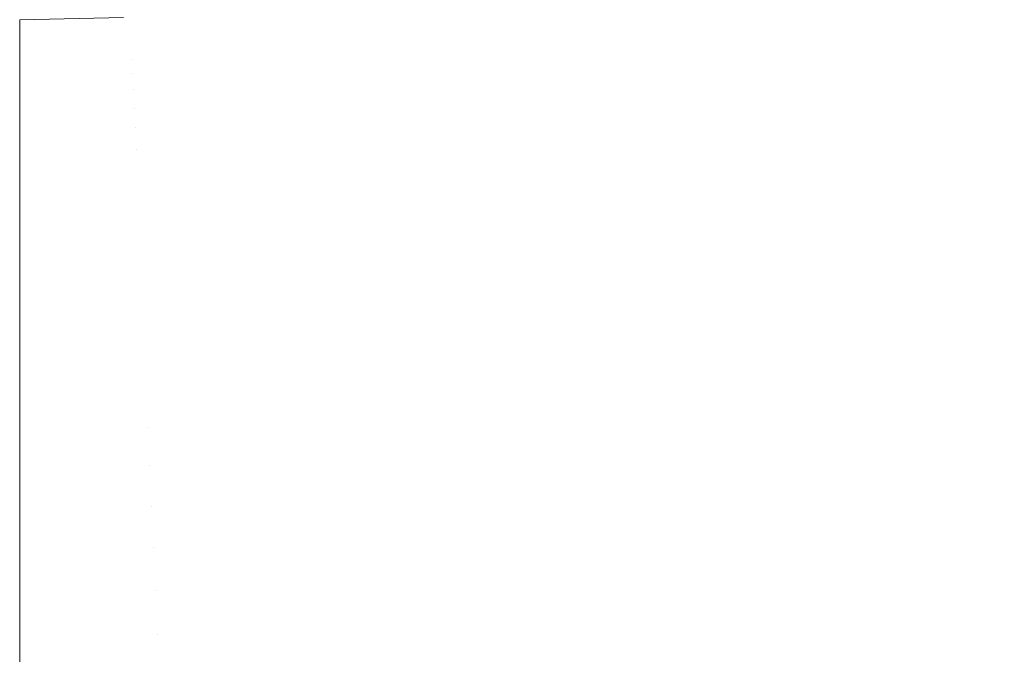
# Model space of a CAD drawing. Header units: centimetres. Extents: x -26 to 27.3, y -25.3 to -23.5.
# Tile 128 of 221: x 9.1825 to 9.2602, y -25.01 to -24.9599. Entities that reach past the tile are written whole.
import ezdxf

# ---------------------------------------------------------------- set-up
doc = ezdxf.new("R2010")
doc.units = ezdxf.units.CM
doc.header["$LTSCALE"] = 2.54
doc.layers.add('Lucido design-1', color=7, linetype='Continuous')

# ---------------------------------------------------------------- blocks, each defined once
blk = doc.blocks.new('Gruppo-4-1')
at = {"color": 7, "linetype": 'Continuous', "lineweight": 9}
blk.add_3dface([(-25.917482, -23.559888, 1050.422055), (-25.917482, -25.159888, 1050.422055), (27.182518, -25.159888, 1050.422055), (27.182518, -23.559888, 1050.422055)], dxfattribs=at)
for points, invisible_edges in [([(9.254503, -24.957666, 1049.677507), (9.245808, -24.960618, 1049.677507), (9.245288, -24.95897, 1049.681161), (9.253913, -24.956043, 1049.681161)], 15), ([(9.264553, -24.957938, 1049.670411), (9.255836, -24.961328, 1049.670411), (9.255145, -24.959429, 1049.673921), (9.263779, -24.956071, 1049.673921)], 15), ([(9.244814, -24.957467, 1049.684879), (9.236137, -24.959996, 1049.684879), (9.235768, -24.958621, 1049.688652), (9.244386, -24.956109, 1049.688652)], 15), ([(9.226534, -24.95843, 1049.696342), (9.217831, -24.960161, 1049.696342), (9.217666, -24.95922, 1049.700245), (9.226327, -24.957498, 1049.700245)], 15), ([(9.235768, -24.958621, 1049.688652), (9.227049, -24.960755, 1049.688652), (9.226774, -24.959516, 1049.692475), (9.23544, -24.957396, 1049.692475)], 15), ([(9.245288, -24.95897, 1049.681161), (9.236545, -24.961519, 1049.681161), (9.236137, -24.959996, 1049.684879), (9.244814, -24.957467, 1049.684879)], 15), ([(9.217666, -24.95922, 1049.700245), (9.208937, -24.960564, 1049.700245), (9.208833, -24.959774, 1049.704179), (9.217527, -24.958436, 1049.704179)], 15), ([(9.226774, -24.959516, 1049.692475), (9.218025, -24.961257, 1049.692475), (9.217831, -24.960161, 1049.696342), (9.226534, -24.95843, 1049.696342)], 15), ([(9.255145, -24.959429, 1049.673921), (9.246372, -24.962407, 1049.673921), (9.245808, -24.960618, 1049.677507), (9.254503, -24.957666, 1049.677507)], 15), ([(9.265381, -24.959938, 1049.666981), (9.256576, -24.963362, 1049.666981), (9.255836, -24.961328, 1049.670411), (9.264553, -24.957938, 1049.670411)], 15), ([(9.20875, -24.959142, 1049.708136), (9.200034, -24.960097, 1049.708136), (9.199992, -24.959621, 1049.71211), (9.208688, -24.958668, 1049.71211)], 15), ([(9.208833, -24.959774, 1049.704179), (9.200089, -24.960732, 1049.704179), (9.200034, -24.960097, 1049.708136), (9.20875, -24.959142, 1049.708136)], 15), ([(9.236137, -24.959996, 1049.684879), (9.227357, -24.962145, 1049.684879), (9.227049, -24.960755, 1049.688652), (9.235768, -24.958621, 1049.688652)], 15), ([(9.245808, -24.960618, 1049.677507), (9.236992, -24.963187, 1049.677507), (9.236545, -24.961519, 1049.681161), (9.245288, -24.95897, 1049.681161)], 15), ([(9.191243, -24.959717, 1049.720083), (9.182518, -24.959907, 1049.720083), (9.182518, -24.959888, 1049.722055), (9.190708, -24.959709, 1049.722055)], 9), ([(9.182518, -24.960002, 1049.717694), (9.182518, -24.959907, 1049.720083), (9.191243, -24.959717, 1049.720083), (9.19125, -24.959875, 1049.716095)], 14), ([(9.19125, -24.959875, 1049.716095), (9.182518, -24.960066, 1049.716095), (9.182518, -24.960002, 1049.717694)], 9), ([(9.182518, -24.960286, 1049.713341), (9.182518, -24.960066, 1049.716095), (9.19125, -24.959875, 1049.716095), (9.191263, -24.960193, 1049.71211)], 14), ([(9.199992, -24.959621, 1049.71211), (9.191263, -24.960193, 1049.71211), (9.19125, -24.959875, 1049.716095), (9.199965, -24.959304, 1049.716095)], 15), ([(9.200034, -24.960097, 1049.708136), (9.191284, -24.96067, 1049.708136), (9.191263, -24.960193, 1049.71211), (9.199992, -24.959621, 1049.71211)], 15), ([(9.208937, -24.960564, 1049.700245), (9.200159, -24.961525, 1049.700245), (9.200089, -24.960732, 1049.704179), (9.208833, -24.959774, 1049.704179)], 15), ([(9.217831, -24.960161, 1049.696342), (9.209062, -24.961511, 1049.696342), (9.208937, -24.960564, 1049.700245), (9.217666, -24.95922, 1049.700245)], 15), ([(9.227049, -24.960755, 1049.688652), (9.218245, -24.962506, 1049.688652), (9.218025, -24.961257, 1049.692475), (9.226774, -24.959516, 1049.692475)], 15), ([(9.255836, -24.961328, 1049.670411), (9.24698, -24.964334, 1049.670411), (9.246372, -24.962407, 1049.673921), (9.255145, -24.959429, 1049.673921)], 15), ([(9.266263, -24.962066, 1049.66364), (9.257364, -24.965526, 1049.66364), (9.256576, -24.963362, 1049.666981), (9.265381, -24.959938, 1049.666981)], 15), ([(9.191263, -24.960193, 1049.71211), (9.182518, -24.960384, 1049.71211), (9.182518, -24.960286, 1049.713341)], 9), ([(9.182518, -24.960757, 1049.709004), (9.182518, -24.960384, 1049.71211), (9.191263, -24.960193, 1049.71211), (9.191284, -24.96067, 1049.708136)], 14), ([(9.191284, -24.96067, 1049.708136), (9.182518, -24.960861, 1049.708136), (9.182518, -24.960757, 1049.709004)], 9), ([(9.182518, -24.961416, 1049.704692), (9.182518, -24.960861, 1049.708136), (9.191284, -24.96067, 1049.708136), (9.191312, -24.961307, 1049.704179)], 14), ([(9.200089, -24.960732, 1049.704179), (9.191312, -24.961307, 1049.704179), (9.191284, -24.96067, 1049.708136), (9.200034, -24.960097, 1049.708136)], 15), ([(9.200159, -24.961525, 1049.700245), (9.191347, -24.962103, 1049.700245), (9.191312, -24.961307, 1049.704179), (9.200089, -24.960732, 1049.704179)], 15), ([(9.209062, -24.961511, 1049.696342), (9.200242, -24.962477, 1049.696342), (9.200159, -24.961525, 1049.700245), (9.208937, -24.960564, 1049.700245)], 15), ([(9.218025, -24.961257, 1049.692475), (9.209207, -24.962614, 1049.692475), (9.209062, -24.961511, 1049.696342), (9.217831, -24.960161, 1049.696342)], 15), ([(9.227357, -24.962145, 1049.684879), (9.218492, -24.963908, 1049.684879), (9.218245, -24.962506, 1049.688652), (9.227049, -24.960755, 1049.688652)], 15), ([(9.236545, -24.961519, 1049.681161), (9.227698, -24.963684, 1049.681161), (9.227357, -24.962145, 1049.684879), (9.236137, -24.959996, 1049.684879)], 15), ([(9.246372, -24.962407, 1049.673921), (9.237477, -24.964999, 1049.673921), (9.236992, -24.963187, 1049.677507), (9.245808, -24.960618, 1049.677507)], 15), ([(9.191312, -24.961307, 1049.704179), (9.182518, -24.961499, 1049.704179), (9.182518, -24.961416, 1049.704692)], 9), ([(9.182518, -24.962262, 1049.700412), (9.182518, -24.961499, 1049.704179), (9.191312, -24.961307, 1049.704179), (9.191347, -24.962103, 1049.700245)], 14), ([(9.200242, -24.962477, 1049.696342), (9.191388, -24.963057, 1049.696342), (9.191347, -24.962103, 1049.700245), (9.200159, -24.961525, 1049.700245)], 15), ([(9.209207, -24.962614, 1049.692475), (9.200339, -24.963585, 1049.692475), (9.200242, -24.962477, 1049.696342), (9.209062, -24.961511, 1049.696342)], 15), ([(9.218245, -24.962506, 1049.688652), (9.209373, -24.963872, 1049.688652), (9.209207, -24.962614, 1049.692475), (9.218025, -24.961257, 1049.692475)], 15), ([(9.236992, -24.963187, 1049.677507), (9.228072, -24.96537, 1049.677507), (9.227698, -24.963684, 1049.681161), (9.236545, -24.961519, 1049.681161)], 15), ([(9.256576, -24.963362, 1049.666981), (9.24763, -24.966398, 1049.666981), (9.24698, -24.964334, 1049.670411), (9.255836, -24.961328, 1049.670411)], 15), ([(9.191347, -24.962103, 1049.700245), (9.182518, -24.962295, 1049.700245), (9.182518, -24.962262, 1049.700412)], 9), ([(9.191388, -24.963057, 1049.696342), (9.182518, -24.96325, 1049.696342), (9.182518, -24.962295, 1049.700245), (9.191347, -24.962103, 1049.700245)], 13), ([(9.227698, -24.963684, 1049.681161), (9.218766, -24.96546, 1049.681161), (9.218492, -24.963908, 1049.684879), (9.227357, -24.962145, 1049.684879)], 15), ([(9.267211, -24.964355, 1049.660343), (9.258211, -24.967854, 1049.660343), (9.257364, -24.965526, 1049.66364), (9.266263, -24.962066, 1049.66364)], 15), ([(9.191388, -24.963057, 1049.696342), (9.191437, -24.964168, 1049.692475), (9.182518, -24.964363, 1049.692475), (9.182518, -24.963299, 1049.696174)], 11), ([(9.182518, -24.963299, 1049.696174), (9.182518, -24.96325, 1049.696342), (9.191388, -24.963057, 1049.696342)], 10), ([(9.200339, -24.963585, 1049.692475), (9.191437, -24.964168, 1049.692475), (9.191388, -24.963057, 1049.696342), (9.200242, -24.962477, 1049.696342)], 15), ([(9.209373, -24.963872, 1049.688652), (9.20045, -24.964849, 1049.688652), (9.200339, -24.963585, 1049.692475), (9.209207, -24.962614, 1049.692475)], 15), ([(9.218492, -24.963908, 1049.684879), (9.209559, -24.965283, 1049.684879), (9.209373, -24.963872, 1049.688652), (9.218245, -24.962506, 1049.688652)], 15), ([(9.24698, -24.964334, 1049.670411), (9.238, -24.966952, 1049.670411), (9.237477, -24.964999, 1049.673921), (9.246372, -24.962407, 1049.673921)], 15), ([(9.20045, -24.964849, 1049.688652), (9.191492, -24.965436, 1049.688652), (9.191437, -24.964168, 1049.692475), (9.200339, -24.963585, 1049.692475)], 15), ([(9.209559, -24.965283, 1049.684879), (9.200574, -24.966267, 1049.684879), (9.20045, -24.964849, 1049.688652), (9.209373, -24.963872, 1049.688652)], 15), ([(9.228072, -24.96537, 1049.677507), (9.219066, -24.967161, 1049.677507), (9.218766, -24.96546, 1049.681161), (9.227698, -24.963684, 1049.681161)], 15), ([(9.237477, -24.964999, 1049.673921), (9.228478, -24.967201, 1049.673921), (9.228072, -24.96537, 1049.677507), (9.236992, -24.963187, 1049.677507)], 15), ([(9.257364, -24.965526, 1049.66364), (9.248323, -24.968595, 1049.66364), (9.24763, -24.966398, 1049.666981), (9.256576, -24.963362, 1049.666981)], 15), ([(9.191437, -24.964168, 1049.692475), (9.191492, -24.965436, 1049.688652), (9.182518, -24.965632, 1049.688652), (9.182518, -24.964525, 1049.691988)], 11), ([(9.182518, -24.964525, 1049.691988), (9.182518, -24.964363, 1049.692475), (9.191437, -24.964168, 1049.692475)], 10), ([(9.218766, -24.96546, 1049.681161), (9.209764, -24.966846, 1049.681161), (9.209559, -24.965283, 1049.684879), (9.218492, -24.963908, 1049.684879)], 15), ([(9.24763, -24.966398, 1049.666981), (9.238561, -24.969042, 1049.666981), (9.238, -24.966952, 1049.670411), (9.24698, -24.964334, 1049.670411)], 15), ([(9.268196, -24.966733, 1049.657194), (9.259092, -24.970274, 1049.657194), (9.258211, -24.967854, 1049.660343), (9.267211, -24.964355, 1049.660343)], 15), ([(9.200574, -24.966267, 1049.684879), (9.191554, -24.966858, 1049.684879), (9.191492, -24.965436, 1049.688652), (9.20045, -24.964849, 1049.688652)], 15), ([(9.209764, -24.966846, 1049.681161), (9.200711, -24.967837, 1049.681161), (9.200574, -24.966267, 1049.684879), (9.209559, -24.965283, 1049.684879)], 15), ([(9.228478, -24.967201, 1049.673921), (9.219392, -24.969009, 1049.673921), (9.219066, -24.967161, 1049.677507), (9.228072, -24.96537, 1049.677507)], 15), ([(9.238, -24.966952, 1049.670411), (9.228916, -24.969175, 1049.670411), (9.228478, -24.967201, 1049.673921), (9.237477, -24.964999, 1049.673921)], 15), ([(9.191492, -24.965436, 1049.688652), (9.191554, -24.966858, 1049.684879), (9.182518, -24.967055, 1049.684879), (9.182518, -24.965931, 1049.687858)], 11), ([(9.182518, -24.965931, 1049.687858), (9.182518, -24.965632, 1049.688652), (9.191492, -24.965436, 1049.688652)], 10), ([(9.219066, -24.967161, 1049.677507), (9.20999, -24.968558, 1049.677507), (9.209764, -24.966846, 1049.681161), (9.218766, -24.96546, 1049.681161)], 15), ([(9.258211, -24.967854, 1049.660343), (9.249068, -24.970958, 1049.660343), (9.248323, -24.968595, 1049.66364), (9.257364, -24.965526, 1049.66364)], 15), ([(9.191554, -24.966858, 1049.684879), (9.191623, -24.968433, 1049.681161), (9.182518, -24.968632, 1049.681161), (9.182518, -24.967516, 1049.683794)], 11), ([(9.182518, -24.967516, 1049.683794), (9.182518, -24.967055, 1049.684879), (9.191554, -24.966858, 1049.684879)], 10), ([(9.200711, -24.967837, 1049.681161), (9.191623, -24.968433, 1049.681161), (9.191554, -24.966858, 1049.684879), (9.200574, -24.966267, 1049.684879)], 15), ([(9.20999, -24.968558, 1049.677507), (9.200862, -24.969558, 1049.677507), (9.200711, -24.967837, 1049.681161), (9.209764, -24.966846, 1049.681161)], 15), ([(9.238561, -24.969042, 1049.666981), (9.229384, -24.971288, 1049.666981), (9.228916, -24.969175, 1049.670411), (9.238, -24.966952, 1049.670411)], 15), ([(9.248323, -24.968595, 1049.66364), (9.239157, -24.971267, 1049.66364), (9.238561, -24.969042, 1049.666981), (9.24763, -24.966398, 1049.666981)], 15), ([(9.269231, -24.969231, 1049.65415), (9.260017, -24.972814, 1049.65415), (9.259092, -24.970274, 1049.657194), (9.268196, -24.966733, 1049.657194)], 15), ([(9.219392, -24.969009, 1049.673921), (9.210235, -24.970418, 1049.673921), (9.20999, -24.968558, 1049.677507), (9.219066, -24.967161, 1049.677507)], 15), ([(9.228916, -24.969175, 1049.670411), (9.219743, -24.970999, 1049.670411), (9.219392, -24.969009, 1049.673921), (9.228478, -24.967201, 1049.673921)], 15), ([(9.191623, -24.968433, 1049.681161), (9.191699, -24.970159, 1049.677507), (9.182518, -24.970359, 1049.677507), (9.182518, -24.969274, 1049.679802)], 11), ([(9.182518, -24.969274, 1049.679802), (9.182518, -24.968632, 1049.681161), (9.191623, -24.968433, 1049.681161)], 10), ([(9.200862, -24.969558, 1049.677507), (9.191699, -24.970159, 1049.677507), (9.191623, -24.968433, 1049.681161), (9.200711, -24.967837, 1049.681161)], 15), ([(9.259092, -24.970274, 1049.657194), (9.249842, -24.973414, 1049.657194), (9.249068, -24.970958, 1049.660343), (9.258211, -24.967854, 1049.660343)], 15), ([(9.210235, -24.970418, 1049.673921), (9.201025, -24.971427, 1049.673921), (9.200862, -24.969558, 1049.677507), (9.20999, -24.968558, 1049.677507)], 15), ([(9.219743, -24.970999, 1049.670411), (9.210499, -24.972422, 1049.670411), (9.210235, -24.970418, 1049.673921), (9.219392, -24.969009, 1049.673921)], 15), ([(9.229384, -24.971288, 1049.666981), (9.220118, -24.973131, 1049.666981), (9.219743, -24.970999, 1049.670411), (9.228916, -24.969175, 1049.670411)], 15), ([(9.239157, -24.971267, 1049.66364), (9.229883, -24.973537, 1049.66364), (9.229384, -24.971288, 1049.666981), (9.238561, -24.969042, 1049.666981)], 15), ([(9.249068, -24.970958, 1049.660343), (9.239798, -24.97366, 1049.660343), (9.239157, -24.971267, 1049.66364), (9.248323, -24.968595, 1049.66364)], 15), ([(9.270313, -24.971844, 1049.651215), (9.260984, -24.975471, 1049.651215), (9.260017, -24.972814, 1049.65415), (9.269231, -24.969231, 1049.65415)], 15), ([(9.201025, -24.971427, 1049.673921), (9.19178, -24.972032, 1049.673921), (9.191699, -24.970159, 1049.677507), (9.200862, -24.969558, 1049.677507)], 15), ([(9.191699, -24.970159, 1049.677507), (9.19178, -24.972032, 1049.673921), (9.182518, -24.972235, 1049.673921), (9.182518, -24.971205, 1049.67589)], 11), ([(9.182518, -24.971205, 1049.67589), (9.182518, -24.970359, 1049.677507), (9.191699, -24.970159, 1049.677507)], 10), ([(9.210499, -24.972422, 1049.670411), (9.201201, -24.97344, 1049.670411), (9.201025, -24.971427, 1049.673921), (9.210235, -24.970418, 1049.673921)], 15), ([(9.260017, -24.972814, 1049.65415), (9.250655, -24.975992, 1049.65415), (9.249842, -24.973414, 1049.657194), (9.259092, -24.970274, 1049.657194)], 15), ([(9.201201, -24.97344, 1049.670411), (9.191869, -24.974052, 1049.670411), (9.19178, -24.972032, 1049.673921), (9.201025, -24.971427, 1049.673921)], 15), ([(9.220118, -24.973131, 1049.666981), (9.210781, -24.974568, 1049.666981), (9.210499, -24.972422, 1049.670411), (9.219743, -24.970999, 1049.670411)], 15), ([(9.229883, -24.973537, 1049.66364), (9.220518, -24.975399, 1049.66364), (9.220118, -24.973131, 1049.666981), (9.229384, -24.971288, 1049.666981)], 15), ([(9.239798, -24.97366, 1049.660343), (9.230419, -24.975955, 1049.660343), (9.229883, -24.973537, 1049.66364), (9.239157, -24.971267, 1049.66364)], 15), ([(9.249842, -24.973414, 1049.657194), (9.240464, -24.976147, 1049.657194), (9.239798, -24.97366, 1049.660343), (9.249068, -24.970958, 1049.660343)], 15), ([(9.182518, -24.973303, 1049.672065), (9.182518, -24.972235, 1049.673921), (9.19178, -24.972032, 1049.673921), (9.191869, -24.974052, 1049.670411)], 14), ([(9.210781, -24.974568, 1049.666981), (9.20139, -24.975596, 1049.666981), (9.201201, -24.97344, 1049.670411), (9.210499, -24.972422, 1049.670411)], 15), ([(9.220518, -24.975399, 1049.66364), (9.211082, -24.976852, 1049.66364), (9.210781, -24.974568, 1049.666981), (9.220118, -24.973131, 1049.666981)], 15), ([(9.260984, -24.975471, 1049.651215), (9.251506, -24.978689, 1049.651215), (9.250655, -24.975992, 1049.65415), (9.260017, -24.972814, 1049.65415)], 15), ([(9.191869, -24.974052, 1049.670411), (9.182518, -24.974256, 1049.670411), (9.182518, -24.973303, 1049.672065)], 9), ([(9.20139, -24.975596, 1049.666981), (9.191963, -24.976214, 1049.666981), (9.191869, -24.974052, 1049.670411), (9.201201, -24.97344, 1049.670411)], 15), ([(9.230419, -24.975955, 1049.660343), (9.220949, -24.977839, 1049.660343), (9.220518, -24.975399, 1049.66364), (9.229883, -24.973537, 1049.66364)], 15), ([(9.240464, -24.976147, 1049.657194), (9.230976, -24.978469, 1049.657194), (9.230419, -24.975955, 1049.660343), (9.239798, -24.97366, 1049.660343)], 15), ([(9.250655, -24.975992, 1049.65415), (9.241164, -24.978758, 1049.65415), (9.240464, -24.976147, 1049.657194), (9.249842, -24.973414, 1049.657194)], 15), ([(9.182518, -24.975565, 1049.668336), (9.182518, -24.974256, 1049.670411), (9.191869, -24.974052, 1049.670411), (9.191963, -24.976214, 1049.666981)], 14), ([(9.211082, -24.976852, 1049.66364), (9.201591, -24.977891, 1049.66364), (9.20139, -24.975596, 1049.666981), (9.210781, -24.974568, 1049.666981)], 15), ([(9.220949, -24.977839, 1049.660343), (9.211405, -24.979308, 1049.660343), (9.211082, -24.976852, 1049.66364), (9.220518, -24.975399, 1049.66364)], 15), ([(9.261992, -24.978242, 1049.648395), (9.252392, -24.9815, 1049.648395), (9.251506, -24.978689, 1049.651215), (9.260984, -24.975471, 1049.651215)], 15), ([(9.191963, -24.976214, 1049.666981), (9.182518, -24.97642, 1049.666981), (9.182518, -24.975565, 1049.668336)], 9), ([(9.182518, -24.977988, 1049.664708), (9.182518, -24.97642, 1049.666981), (9.191963, -24.976214, 1049.666981), (9.192063, -24.978516, 1049.66364)], 14), ([(9.201591, -24.977891, 1049.66364), (9.192063, -24.978516, 1049.66364), (9.191963, -24.976214, 1049.666981), (9.20139, -24.975596, 1049.666981)], 15), ([(9.230976, -24.978469, 1049.657194), (9.221396, -24.980374, 1049.657194), (9.220949, -24.977839, 1049.660343), (9.230419, -24.975955, 1049.660343)], 15), ([(9.241164, -24.978758, 1049.65415), (9.231561, -24.981108, 1049.65415), (9.230976, -24.978469, 1049.657194), (9.240464, -24.976147, 1049.657194)], 15), ([(9.251506, -24.978689, 1049.651215), (9.241896, -24.98149, 1049.651215), (9.241164, -24.978758, 1049.65415), (9.250655, -24.975992, 1049.65415)], 15), ([(9.211405, -24.979308, 1049.660343), (9.201807, -24.980359, 1049.660343), (9.201591, -24.977891, 1049.66364), (9.211082, -24.976852, 1049.66364)], 15), ([(9.221396, -24.980374, 1049.657194), (9.211741, -24.98186, 1049.657194), (9.211405, -24.979308, 1049.660343), (9.220949, -24.977839, 1049.660343)], 15), ([(9.192063, -24.978516, 1049.66364), (9.182518, -24.978724, 1049.66364), (9.182518, -24.977988, 1049.664708)], 9), ([(9.182518, -24.980566, 1049.661189), (9.182518, -24.978724, 1049.66364), (9.192063, -24.978516, 1049.66364), (9.192171, -24.98099, 1049.660343)], 14), ([(9.201807, -24.980359, 1049.660343), (9.192171, -24.98099, 1049.660343), (9.192063, -24.978516, 1049.66364), (9.201591, -24.977891, 1049.66364)], 15), ([(9.231561, -24.981108, 1049.65415), (9.221865, -24.983037, 1049.65415), (9.221396, -24.980374, 1049.657194), (9.230976, -24.978469, 1049.657194)], 15), ([(9.26304, -24.98112, 1049.645696), (9.253313, -24.984422, 1049.645696), (9.252392, -24.9815, 1049.648395), (9.261992, -24.978242, 1049.648395)], 15), ([(9.211741, -24.98186, 1049.657194), (9.202031, -24.982924, 1049.657194), (9.201807, -24.980359, 1049.660343), (9.211405, -24.979308, 1049.660343)], 15), ([(9.241896, -24.98149, 1049.651215), (9.232173, -24.983869, 1049.651215), (9.231561, -24.981108, 1049.65415), (9.241164, -24.978758, 1049.65415)], 15), ([(9.252392, -24.9815, 1049.648395), (9.242659, -24.984337, 1049.648395), (9.241896, -24.98149, 1049.651215), (9.251506, -24.978689, 1049.651215)], 15), ([(9.192171, -24.98099, 1049.660343), (9.182518, -24.981201, 1049.660343), (9.182518, -24.980566, 1049.661189)], 9), ([(9.202031, -24.982924, 1049.657194), (9.192284, -24.983563, 1049.657194), (9.192171, -24.98099, 1049.660343), (9.201807, -24.980359, 1049.660343)], 15), ([(9.221865, -24.983037, 1049.65415), (9.212094, -24.984541, 1049.65415), (9.211741, -24.98186, 1049.657194), (9.221396, -24.980374, 1049.657194)], 15), ([(9.182518, -24.983293, 1049.657785), (9.182518, -24.981201, 1049.660343), (9.192171, -24.98099, 1049.660343), (9.192284, -24.983563, 1049.657194)], 14), ([(9.232173, -24.983869, 1049.651215), (9.222356, -24.985822, 1049.651215), (9.221865, -24.983037, 1049.65415), (9.231561, -24.981108, 1049.65415)], 15), ([(9.242659, -24.984337, 1049.648395), (9.232811, -24.986747, 1049.648395), (9.232173, -24.983869, 1049.651215), (9.241896, -24.98149, 1049.651215)], 15), ([(9.253313, -24.984422, 1049.645696), (9.243452, -24.987296, 1049.645696), (9.242659, -24.984337, 1049.648395), (9.252392, -24.9815, 1049.648395)], 15), ([(9.264125, -24.984103, 1049.643121), (9.254268, -24.987449, 1049.643121), (9.253313, -24.984422, 1049.645696), (9.26304, -24.98112, 1049.645696)], 15), ([(9.212094, -24.984541, 1049.65415), (9.202267, -24.985617, 1049.65415), (9.202031, -24.982924, 1049.657194), (9.211741, -24.98186, 1049.657194)], 15), ([(9.202267, -24.985617, 1049.65415), (9.192402, -24.986264, 1049.65415), (9.192284, -24.983563, 1049.657194), (9.202031, -24.982924, 1049.657194)], 15), ([(9.222356, -24.985822, 1049.651215), (9.212463, -24.987344, 1049.651215), (9.212094, -24.984541, 1049.65415), (9.221865, -24.983037, 1049.65415)], 15), ([(9.192284, -24.983563, 1049.657194), (9.182518, -24.983776, 1049.657194), (9.182518, -24.983293, 1049.657785)], 9), ([(9.182518, -24.986167, 1049.654502), (9.182518, -24.983776, 1049.657194), (9.192284, -24.983563, 1049.657194), (9.192402, -24.986264, 1049.65415)], 14), ([(9.232811, -24.986747, 1049.648395), (9.222868, -24.988725, 1049.648395), (9.222356, -24.985822, 1049.651215), (9.232173, -24.983869, 1049.651215)], 15), ([(9.212463, -24.987344, 1049.651215), (9.202513, -24.988434, 1049.651215), (9.202267, -24.985617, 1049.65415), (9.212094, -24.984541, 1049.65415)], 15), ([(9.243452, -24.987296, 1049.645696), (9.233474, -24.989738, 1049.645696), (9.232811, -24.986747, 1049.648395), (9.242659, -24.984337, 1049.648395)], 15), ([(9.254268, -24.987449, 1049.643121), (9.244273, -24.990362, 1049.643121), (9.243452, -24.987296, 1049.645696), (9.253313, -24.984422, 1049.645696)], 15), ([(9.265247, -24.987185, 1049.640676), (9.255254, -24.990577, 1049.640676), (9.254268, -24.987449, 1049.643121), (9.264125, -24.984103, 1049.643121)], 15), ([(9.192402, -24.986264, 1049.65415), (9.182518, -24.986479, 1049.65415), (9.182518, -24.986167, 1049.654502)], 9), ([(9.182518, -24.98918, 1049.651347), (9.182518, -24.986479, 1049.65415), (9.192402, -24.986264, 1049.65415), (9.192525, -24.989089, 1049.651215)], 14), ([(9.202513, -24.988434, 1049.651215), (9.192525, -24.989089, 1049.651215), (9.192402, -24.986264, 1049.65415), (9.202267, -24.985617, 1049.65415)], 15), ([(9.222868, -24.988725, 1049.648395), (9.212848, -24.990267, 1049.648395), (9.212463, -24.987344, 1049.651215), (9.222356, -24.985822, 1049.651215)], 15), ([(9.233474, -24.989738, 1049.645696), (9.2234, -24.991742, 1049.645696), (9.222868, -24.988725, 1049.648395), (9.232811, -24.986747, 1049.648395)], 15), ([(9.212848, -24.990267, 1049.648395), (9.20277, -24.991371, 1049.648395), (9.202513, -24.988434, 1049.651215), (9.212463, -24.987344, 1049.651215)], 15), ([(9.244273, -24.990362, 1049.643121), (9.234161, -24.992837, 1049.643121), (9.233474, -24.989738, 1049.645696), (9.243452, -24.987296, 1049.645696)], 15), ([(9.255254, -24.990577, 1049.640676), (9.245122, -24.99353, 1049.640676), (9.244273, -24.990362, 1049.643121), (9.254268, -24.987449, 1049.643121)], 15), ([(9.266403, -24.990361, 1049.638366), (9.25627, -24.9938, 1049.638366), (9.255254, -24.990577, 1049.640676), (9.265247, -24.987185, 1049.640676)], 15), ([(9.20277, -24.991371, 1049.648395), (9.192654, -24.992034, 1049.648395), (9.192525, -24.989089, 1049.651215), (9.202513, -24.988434, 1049.651215)], 15), ([(-7.917482, -24.992255, 1049.648395), (-7.917482, -24.989307, 1049.651215), (9.182518, -24.989307, 1049.651215), (9.182518, -24.992255, 1049.648395)], 10), ([(9.192525, -24.989089, 1049.651215), (9.182518, -24.989307, 1049.651215), (9.182518, -24.98918, 1049.651347)], 9), ([(9.192654, -24.992034, 1049.648395), (9.182518, -24.992255, 1049.648395), (9.182518, -24.989307, 1049.651215), (9.192525, -24.989089, 1049.651215)], 13), ([(9.2234, -24.991742, 1049.645696), (9.213248, -24.993304, 1049.645696), (9.212848, -24.990267, 1049.648395), (9.222868, -24.988725, 1049.648395)], 15), ([(9.213248, -24.993304, 1049.645696), (9.203037, -24.994422, 1049.645696), (9.20277, -24.991371, 1049.648395), (9.212848, -24.990267, 1049.648395)], 15), ([(9.234161, -24.992837, 1049.643121), (9.223951, -24.994867, 1049.643121), (9.2234, -24.991742, 1049.645696), (9.233474, -24.989738, 1049.645696)], 15), ([(9.245122, -24.99353, 1049.640676), (9.234871, -24.996038, 1049.640676), (9.234161, -24.992837, 1049.643121), (9.244273, -24.990362, 1049.643121)], 15), ([(9.25627, -24.9938, 1049.638366), (9.245997, -24.996795, 1049.638366), (9.245122, -24.99353, 1049.640676), (9.255254, -24.990577, 1049.640676)], 15), ([(9.267592, -24.993626, 1049.636193), (9.257315, -24.997115, 1049.636193), (9.25627, -24.9938, 1049.638366), (9.266403, -24.990361, 1049.638366)], 15), ([(9.203037, -24.994422, 1049.645696), (9.192787, -24.995094, 1049.645696), (9.192654, -24.992034, 1049.648395), (9.20277, -24.991371, 1049.648395)], 15), ([(9.223951, -24.994867, 1049.643121), (9.213662, -24.996451, 1049.643121), (9.213248, -24.993304, 1049.645696), (9.2234, -24.991742, 1049.645696)], 15), ([(9.182518, -24.992255, 1049.648395), (9.182518, -24.99233, 1049.648329), (-7.917482, -24.99233, 1049.648329), (-7.917482, -24.992255, 1049.648395)], 10), ([(-7.917482, -24.995318, 1049.645696), (-7.917482, -24.99233, 1049.648329), (9.182518, -24.99233, 1049.648329), (9.182518, -24.995318, 1049.645696)], 10), ([(9.192654, -24.992034, 1049.648395), (9.192787, -24.995094, 1049.645696), (9.182518, -24.995318, 1049.645696), (9.182518, -24.99233, 1049.648329)], 11), ([(9.182518, -24.99233, 1049.648329), (9.182518, -24.992255, 1049.648395), (9.192654, -24.992034, 1049.648395)], 10), ([(9.213662, -24.996451, 1049.643121), (9.203314, -24.997584, 1049.643121), (9.203037, -24.994422, 1049.645696), (9.213248, -24.993304, 1049.645696)], 15), ([(9.234871, -24.996038, 1049.640676), (9.224521, -24.998097, 1049.640676), (9.223951, -24.994867, 1049.643121), (9.234161, -24.992837, 1049.643121)], 15), ([(9.245997, -24.996795, 1049.638366), (9.235603, -24.999338, 1049.638366), (9.234871, -24.996038, 1049.640676), (9.245122, -24.99353, 1049.640676)], 15), ([(9.257315, -24.997115, 1049.636193), (9.246896, -25.000151, 1049.636193), (9.245997, -24.996795, 1049.638366), (9.25627, -24.9938, 1049.638366)], 15), ([(9.268811, -24.996975, 1049.634163), (9.258387, -25.000514, 1049.634163), (9.257315, -24.997115, 1049.636193), (9.267592, -24.993626, 1049.636193)], 15), ([(9.203314, -24.997584, 1049.643121), (9.192926, -24.998265, 1049.643121), (9.192787, -24.995094, 1049.645696), (9.203037, -24.994422, 1049.645696)], 15), ([(9.224521, -24.998097, 1049.640676), (9.21409, -24.999703, 1049.640676), (9.213662, -24.996451, 1049.643121), (9.223951, -24.994867, 1049.643121)], 15), ([(9.182518, -24.995318, 1049.645696), (9.182518, -24.995614, 1049.645456), (-7.917482, -24.995614, 1049.645456), (-7.917482, -24.995318, 1049.645696)], 10), ([(-7.917482, -24.998492, 1049.643121), (-7.917482, -24.995614, 1049.645456), (9.182518, -24.995614, 1049.645456), (9.182518, -24.998492, 1049.643121)], 10), ([(9.192787, -24.995094, 1049.645696), (9.192926, -24.998265, 1049.643121), (9.182518, -24.998492, 1049.643121), (9.182518, -24.995614, 1049.645456)], 11), ([(9.182518, -24.995614, 1049.645456), (9.182518, -24.995318, 1049.645696), (9.192787, -24.995094, 1049.645696)], 10), ([(9.21409, -24.999703, 1049.640676), (9.2036, -25.000852, 1049.640676), (9.203314, -24.997584, 1049.643121), (9.213662, -24.996451, 1049.643121)], 15), ([(9.235603, -24.999338, 1049.638366), (9.225108, -25.001426, 1049.638366), (9.224521, -24.998097, 1049.640676), (9.234871, -24.996038, 1049.640676)], 15), ([(9.246896, -25.000151, 1049.636193), (9.236355, -25.002731, 1049.636193), (9.235603, -24.999338, 1049.638366), (9.245997, -24.996795, 1049.638366)], 15), ([(9.258387, -25.000514, 1049.634163), (9.247819, -25.003594, 1049.634163), (9.246896, -25.000151, 1049.636193), (9.257315, -24.997115, 1049.636193)], 15), ([(9.270058, -25.000403, 1049.63228), (9.259484, -25.003993, 1049.63228), (9.258387, -25.000514, 1049.634163), (9.268811, -24.996975, 1049.634163)], 15), ([(9.2036, -25.000852, 1049.640676), (9.193069, -25.001542, 1049.640676), (9.192926, -24.998265, 1049.643121), (9.203314, -24.997584, 1049.643121)], 15), ([(9.182518, -24.998492, 1049.643121), (9.182518, -24.999019, 1049.642729), (-7.917482, -24.999019, 1049.642729), (-7.917482, -24.998492, 1049.643121)], 10), ([(9.192926, -24.998265, 1049.643121), (9.193069, -25.001542, 1049.640676), (9.182518, -25.001772, 1049.640676), (9.182518, -24.999019, 1049.642729)], 11), ([(9.182518, -24.999019, 1049.642729), (9.182518, -24.998492, 1049.643121), (9.192926, -24.998265, 1049.643121)], 10), ([(9.225108, -25.001426, 1049.638366), (9.214531, -25.003054, 1049.638366), (9.21409, -24.999703, 1049.640676), (9.224521, -24.998097, 1049.640676)], 15), ([(-7.917482, -25.001772, 1049.640676), (-7.917482, -24.999019, 1049.642729), (9.182518, -24.999019, 1049.642729), (9.182518, -25.001772, 1049.640676)], 10), ([(9.236355, -25.002731, 1049.636193), (9.225711, -25.004848, 1049.636193), (9.225108, -25.001426, 1049.638366), (9.235603, -24.999338, 1049.638366)], 15), ([(9.214531, -25.003054, 1049.638366), (9.203894, -25.004219, 1049.638366), (9.2036, -25.000852, 1049.640676), (9.21409, -24.999703, 1049.640676)], 15), ([(9.247819, -25.003594, 1049.634163), (9.237126, -25.006211, 1049.634163), (9.236355, -25.002731, 1049.636193), (9.246896, -25.000151, 1049.636193)], 15), ([(9.203894, -25.004219, 1049.638366), (9.193216, -25.004919, 1049.638366), (9.193069, -25.001542, 1049.640676), (9.2036, -25.000852, 1049.640676)], 15), ([(9.259484, -25.003993, 1049.63228), (9.248763, -25.007118, 1049.63228), (9.247819, -25.003594, 1049.634163), (9.258387, -25.000514, 1049.634163)], 15), ([(9.271332, -25.003904, 1049.630546), (9.260604, -25.007546, 1049.630546), (9.259484, -25.003993, 1049.63228), (9.270058, -25.000403, 1049.63228)], 15), ([(9.182518, -25.001772, 1049.640676), (9.182518, -25.002539, 1049.640152), (-7.917482, -25.002539, 1049.640152), (-7.917482, -25.001772, 1049.640676)], 10), ([(9.193069, -25.001542, 1049.640676), (9.193216, -25.004919, 1049.638366), (9.182518, -25.005152, 1049.638366), (9.182518, -25.002539, 1049.640152)], 11), ([(9.182518, -25.002539, 1049.640152), (9.182518, -25.001772, 1049.640676), (9.193069, -25.001542, 1049.640676)], 10), ([(9.225711, -25.004848, 1049.636193), (9.214985, -25.006499, 1049.636193), (9.214531, -25.003054, 1049.638366), (9.225108, -25.001426, 1049.638366)], 15), ([(-7.917482, -25.005152, 1049.638366), (-7.917482, -25.002539, 1049.640152), (9.182518, -25.002539, 1049.640152), (9.182518, -25.005152, 1049.638366)], 10), ([(9.214985, -25.006499, 1049.636193), (9.204197, -25.00768, 1049.636193), (9.203894, -25.004219, 1049.638366), (9.214531, -25.003054, 1049.638366)], 15), ([(9.237126, -25.006211, 1049.634163), (9.22633, -25.008358, 1049.634163), (9.225711, -25.004848, 1049.636193), (9.236355, -25.002731, 1049.636193)], 15), ([(9.204197, -25.00768, 1049.636193), (9.193368, -25.00839, 1049.636193), (9.193216, -25.004919, 1049.638366), (9.203894, -25.004219, 1049.638366)], 15), ([(9.248763, -25.007118, 1049.63228), (9.237916, -25.009772, 1049.63228), (9.237126, -25.006211, 1049.634163), (9.247819, -25.003594, 1049.634163)], 15), ([(9.260604, -25.007546, 1049.630546), (9.249727, -25.010716, 1049.630546), (9.248763, -25.007118, 1049.63228), (9.259484, -25.003993, 1049.63228)], 15), ([(9.193216, -25.004919, 1049.638366), (9.193368, -25.00839, 1049.636193), (9.182518, -25.008627, 1049.636193), (9.182518, -25.006167, 1049.637731)], 11), ([(9.182518, -25.006167, 1049.637731), (9.182518, -25.005152, 1049.638366), (9.193216, -25.004919, 1049.638366)], 10), ([(9.22633, -25.008358, 1049.634163), (9.21545, -25.010033, 1049.634163), (9.214985, -25.006499, 1049.636193), (9.225711, -25.004848, 1049.636193)], 15), ([(9.182518, -25.005152, 1049.638366), (9.182518, -25.006167, 1049.637731), (-7.917482, -25.006167, 1049.637731), (-7.917482, -25.005152, 1049.638366)], 10), ([(-7.917482, -25.008627, 1049.636193), (-7.917482, -25.006167, 1049.637731), (9.182518, -25.006167, 1049.637731), (9.182518, -25.008627, 1049.636193)], 10), ([(9.21545, -25.010033, 1049.634163), (9.204508, -25.011231, 1049.634163), (9.204197, -25.00768, 1049.636193), (9.214985, -25.006499, 1049.636193)], 15), ([(9.237916, -25.009772, 1049.63228), (9.226963, -25.011951, 1049.63228), (9.22633, -25.008358, 1049.634163), (9.237126, -25.006211, 1049.634163)], 15), ([(9.249727, -25.010716, 1049.630546), (9.238722, -25.013409, 1049.630546), (9.237916, -25.009772, 1049.63228), (9.248763, -25.007118, 1049.63228)], 15), ([(9.204508, -25.011231, 1049.634163), (9.193523, -25.011951, 1049.634163), (9.193368, -25.00839, 1049.636193), (9.204197, -25.00768, 1049.636193)], 15), ([(9.261746, -25.011167, 1049.628965), (9.25071, -25.014383, 1049.628965), (9.249727, -25.010716, 1049.630546), (9.260604, -25.007546, 1049.630546)], 15), ([(9.182518, -25.008627, 1049.636193), (9.182518, -25.009898, 1049.63547), (-7.917482, -25.009898, 1049.63547), (-7.917482, -25.008627, 1049.636193)], 10), ([(9.193368, -25.00839, 1049.636193), (9.193523, -25.011951, 1049.634163), (9.182518, -25.012191, 1049.634163), (9.182518, -25.009898, 1049.63547)], 11), ([(9.182518, -25.009898, 1049.63547), (9.182518, -25.008627, 1049.636193), (9.193368, -25.00839, 1049.636193)], 10), ([(9.226963, -25.011951, 1049.63228), (9.215926, -25.013649, 1049.63228), (9.21545, -25.010033, 1049.634163), (9.22633, -25.008358, 1049.634163)], 15), ([(-7.917482, -25.012191, 1049.634163), (-7.917482, -25.009898, 1049.63547), (9.182518, -25.009898, 1049.63547), (9.182518, -25.012191, 1049.634163)], 10), ([(9.238722, -25.013409, 1049.630546), (9.22761, -25.015619, 1049.630546), (9.226963, -25.011951, 1049.63228), (9.237916, -25.009772, 1049.63228)], 15)]:
    blk.add_3dface(points, dxfattribs=dict(at, invisible_edges=invisible_edges))

msp = doc.modelspace()

# ---------------------------------------------------------------- block references
at = {"layer": 'Lucido design-1', "color": 7}
msp.add_blockref('Gruppo-4-1', (0, 0), dxfattribs=at)

doc.saveas('drawing.dxf')
